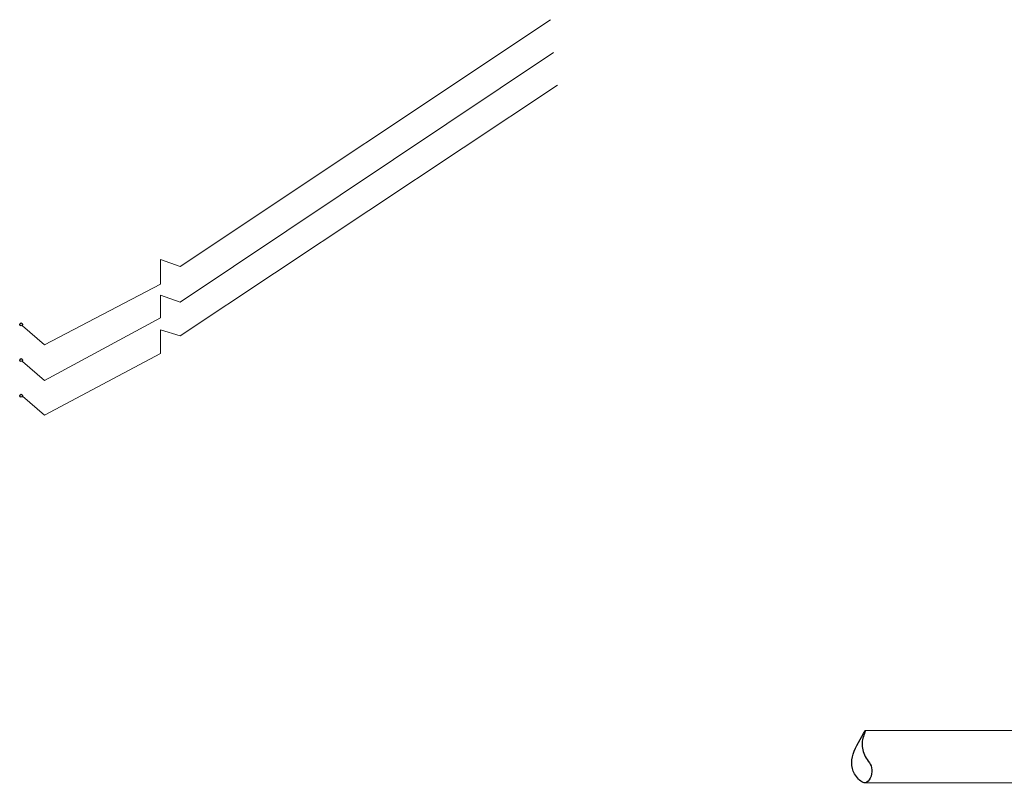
# Model space of a CAD drawing. Header units: millimetres. Extents: x -1722610 to 3896328, y -6858570 to -1329430.
# Tile 39 of 51: x 3094083 to 3098293, y -3462576 to -3459313. Entities that reach past the tile are written whole.
import ezdxf

# ---------------------------------------------------------------- set-up
doc = ezdxf.new("R2010")
doc.units = ezdxf.units.MM
doc.layers.get('0').update_dxf_attribs({"lineweight": 5})
doc.layers.add('PDF_Geometry', color=7, linetype='Continuous')

msp = doc.modelspace()

# ---------------------------------------------------------------- linework, layer by layer
at = {"lineweight": 0, "elevation": 2054.695}
for points in [[(3102894.8848, -3462350.6044), (3097698.9999, -3462350.6043)], [(3102894.8849, -3462574.2672), (3097698.9999, -3462574.2671)]]:
    msp.add_lwpolyline(points, dxfattribs=at)
at = {"lineweight": 25}
msp.add_spline([(3097698.9999, -3462350.6043, 2054.695), (3097660.0355, -3462547.3599, 2054.695), (3097698.9165, -3462574.0733, 2053.728), (3097726.4255, -3462518.0969, 2054.695), (3097698.0893, -3462461.1124, 2054.695), (3097684.8615, -3462403.2048, 2054.695), (3097698.9999, -3462350.6043, 2054.695)], degree=3, dxfattribs=at)
at = {"layer": 'PDF_Geometry', "color": 142, "lineweight": 13, "true_color": 0x0089b7}
for points in [[(3094095.5223, -3460621.1744), (3094188.6922, -3460701.6393), (3094684.1862, -3460443.3048), (3094684.1862, -3460337.43), (3094768.886, -3460367.0749), (3096352.773, -3459312.5619)], [(3094095.5223, -3460773.6341), (3094188.6922, -3460854.099), (3094684.1862, -3460587.2945), (3094684.1862, -3460489.8897), (3094768.886, -3460519.5346), (3096365.4779, -3459452.3167)], [(3094095.5223, -3460921.8588), (3094188.6922, -3461002.3237), (3094684.1862, -3460739.7542), (3094684.1862, -3460638.1144), (3094768.886, -3460663.5243), (3096382.4179, -3459592.0714)]]:
    msp.add_lwpolyline(points, dxfattribs=at)
at = {"layer": 'PDF_Geometry', "lineweight": 25}
for centre in [(3094089.1739, -3460614.8179), (3094089.1739, -3460767.2776), (3094089.1739, -3460919.7373)]:
    msp.add_circle(centre, 6.3485, dxfattribs=at)

doc.saveas('drawing.dxf')
